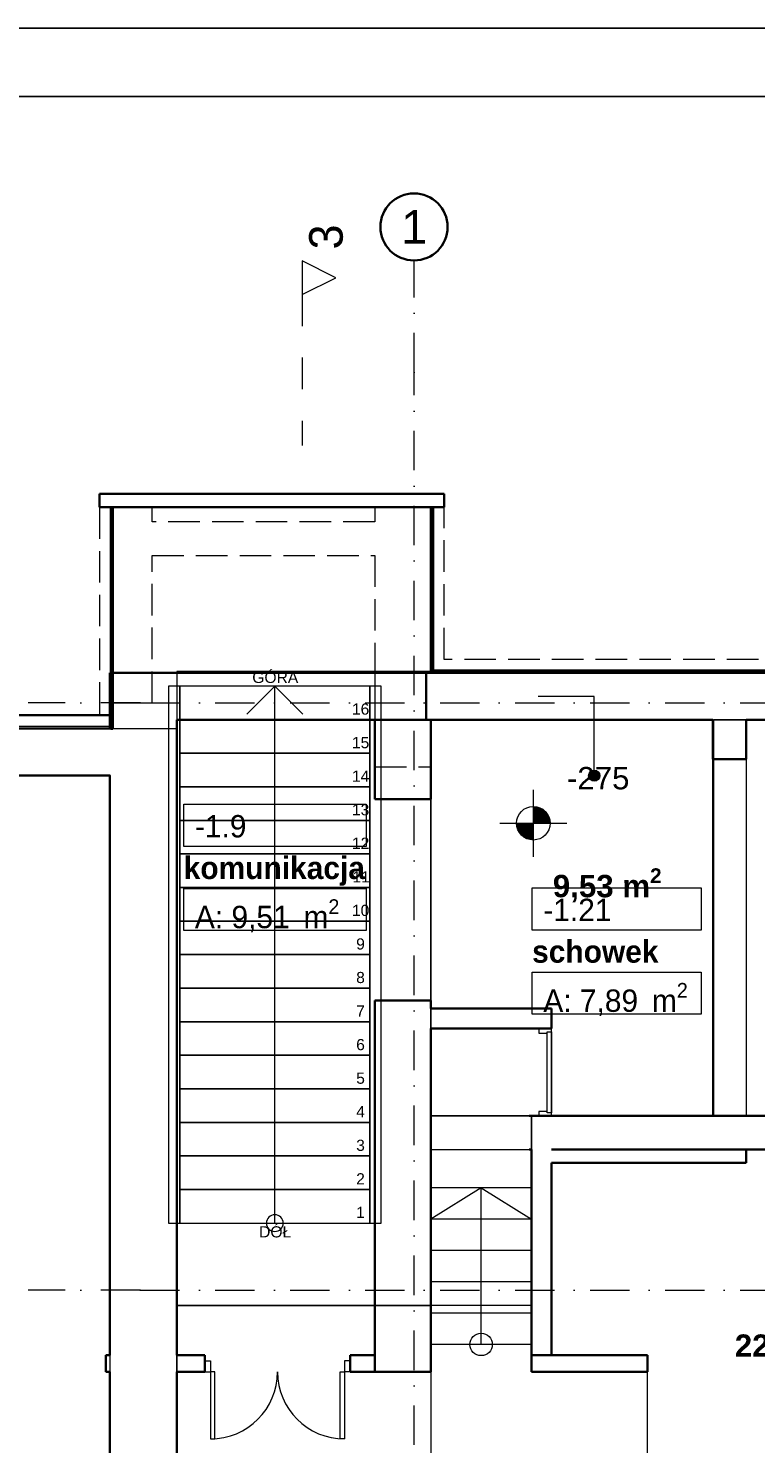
# Model space of a CAD drawing. Header units: millimetres. Extents: x -34676 to 172266, y 39940 to 476087.
# Tile 5 of 256: x -25842 to -19339, y 244918 to 257572. Entities that reach past the tile are written whole.
import ezdxf

# ---------------------------------------------------------------- set-up
doc = ezdxf.new("R2010")
doc.units = ezdxf.units.MM
doc.header["$MEASUREMENT"] = 0
for name, pattern in [('Krawędzie ukryte', [3.912222, 2.822222, -1.09]), ('Kropki i Kreski', [6.702778, 3.527778, -1.763889, 0, -1.411111]), ('Przerywana', [5.644444, 2.822222, -2.822222])]:
    doc.linetypes.add(name, pattern=pattern)
for name, color, linetype in [('#podkład', 252, 'Continuous'), ('- A - ocieplenie', 7, 'Continuous'), ('- strefy pomieszczeń', 7, 'Continuous'), ('_TABELA', 7, 'Continuous'), ('Drzwi Archicad', 7, 'Continuous'), ('Konstrukcja - Belki', 7, 'Continuous'), ('Konstrukcja - Schody', 7, 'Continuous'), ('Konstrukcja - Siatka mod', 7, 'Continuous'), ('Konstrukcja - Stropy', 7, 'Continuous'), ('Konstrukcja - Ściany działowe', 7, 'Continuous'), ('Konstrukcja - Ściany nośne wew..P', 7, 'Continuous'), ('Konstrukcja - Ściany zewnętrzne', 7, 'Continuous'), ('Wykończenie - Podłogi', 7, 'Continuous'), ('Wymiarowanie - Poziomy', 7, 'Continuous'), ('z JAN', 7, 'Continuous'), ('Znaczniki - Przekroje', 7, 'Continuous')]:
    doc.layers.add(name, color=color, linetype=linetype)
doc.styles.add('STYL_AUTOMATYCZNY_1', font='arial.ttf')
doc.styles.add('STYL_AUTOMATYCZNY_2', font='arial.ttf')
doc.styles.add('STYL_AUTOMATYCZNY_4', font='arial.ttf')
doc.styles.add('STYL_AUTOMATYCZNY_6', font='txt')
doc.styles.add('STYL_AUTOMATYCZNY_9', font='txt')

# ---------------------------------------------------------------- blocks, each defined once
blk = doc.blocks.new('SDFGHB')
at = {"linetype": 'Continuous', "lineweight": 13}
blk.add_hatch(color=252, dxfattribs=at).paths.add_polyline_path([(24189, 470890), (24193, 470871), (24204, 470854), (24220, 470844), (24239, 470840), (24258, 470844), (24274, 470854), (24285, 470871), (24289, 470890), (24285, 470909), (24274, 470925), (24258, 470936), (24239, 470940), (24220, 470936), (24204, 470925), (24193, 470909)])
at = {"layer": 'Wymiarowanie - Poziomy', "linetype": 'Continuous', "lineweight": 13}
for points in [[(23695, 470465), (23845, 470465), (23834, 470522), (23801, 470571), (23753, 470603), (23695, 470615)], [(23695, 470465), (23545, 470465), (23557, 470407), (23589, 470359), (23638, 470326), (23695, 470315)]]:
    blk.add_hatch(color=252, dxfattribs=at).paths.add_polyline_path(points)
at = {"layer": '- A - ocieplenie', "color": 252, "linetype": 'Continuous', "lineweight": 35, "ltscale": 100}
for p, q in [((19817, 473290), (19937, 473290)), ((19817, 473290), (19937, 473290)), ((22898, 473290), (22778, 473290)), ((22898, 473290), (22778, 473290)), ((19817, 471430), (19937, 471430)), ((19817, 471430), (19937, 471430)), ((19917, 471330), (19917, 471310)), ((19917, 471330), (19917, 471310))]:
    blk.add_line(p, q, dxfattribs=at)
at = {"layer": '- A - ocieplenie', "color": 252, "linetype": 'Continuous', "lineweight": 35, "ltscale": 100, "flags": 128}
for points in [[(19817, 473410), (19817, 473290)], [(22898, 473410), (19817, 473410)], [(22898, 473410), (22898, 473290)], [(19917, 473290), (19917, 471330)], [(19937, 473290), (22778, 473290)], [(19937, 471310), (19937, 473290)], [(22778, 473290), (22778, 471810)], [(22798, 471830), (22798, 473290)], [(22778, 471810), (26490, 471810)], [(26490, 471830), (22798, 471830)], [(19817, 471430), (13158, 471431)], [(19937, 471310), (19937, 471430)], [(13278, 471311), (19937, 471310)], [(19937, 471310), (19917, 471310)]]:
    blk.add_lwpolyline(points, dxfattribs=at)
at = {"layer": '- A - ocieplenie', "color": 252, "linetype": 'Krawędzie ukryte', "lineweight": 20, "ltscale": 100, "flags": 128}
for points in [[(19817, 473290), (19817, 471430)], [(19937, 471430), (19937, 473290)], [(22778, 473290), (22778, 471930)], [(22898, 471930), (22898, 473290)], [(22778, 471810), (22778, 471930)], [(26490, 471930), (22898, 471930)], [(22778, 471810), (26490, 471810)]]:
    blk.add_lwpolyline(points, dxfattribs=at)
at = {"layer": '- A - ocieplenie', "color": 252, "linetype": 'Continuous', "lineweight": 20, "ltscale": 100, "flags": 128}
for points in [[(19917, 471330), (13278, 471331)], [(13278, 471311), (19917, 471310)]]:
    blk.add_lwpolyline(points, dxfattribs=at)
at = {"layer": '- strefy pomieszczeń', "color": 252, "linetype": 'Continuous', "lineweight": 13, "ltscale": 100}
for p, q in [((20569, 470635), (22200, 470635)), ((20569, 470258), (20569, 470635)), ((22200, 470635), (22200, 470258)), ((22200, 470258), (20569, 470258)), ((20569, 469882), (22200, 469882)), ((20569, 469505), (20569, 469882)), ((22200, 469882), (22200, 469505)), ((23684, 469887), (25196, 469887)), ((23684, 469510), (23684, 469887)), ((25196, 469887), (25196, 469510)), ((22200, 469505), (20569, 469505)), ((25196, 469510), (23684, 469510)), ((23684, 469134), (25196, 469134)), ((23684, 468757), (23684, 469134)), ((25196, 469134), (25196, 468757)), ((25196, 468757), (23684, 468757))]:
    blk.add_line(p, q, dxfattribs=at)
at = {"color": 252, "linetype": 'Continuous', "lineweight": 18, "ltscale": 100}
for p, q in [((20534, 471690), (20434, 471690)), ((20434, 471690), (20434, 466890)), ((20534, 466890), (20534, 471690)), ((22234, 471690), (20534, 471690)), ((20534, 471690), (20534, 471390)), ((21134, 471440), (21384, 471690)), ((21384, 471390), (21384, 471690)), ((21384, 471690), (21634, 471440)), ((22334, 471690), (22234, 471690)), ((22234, 471690), (22234, 466890)), ((22234, 471390), (22234, 471690)), ((22334, 466890), (22334, 471690)), ((22234, 471390), (20534, 471390)), ((20534, 471390), (20534, 471090)), ((20534, 471390), (22234, 471390)), ((21384, 467190), (21384, 471390)), ((22234, 471090), (22234, 471390)), ((22234, 471090), (20534, 471090)), ((20534, 471090), (20534, 470790)), ((20534, 471090), (22234, 471090)), ((22234, 470790), (22234, 471090)), ((22234, 470790), (20534, 470790)), ((20534, 470790), (20534, 470490)), ((20534, 470790), (22234, 470790)), ((22234, 470490), (22234, 470790)), ((22234, 470490), (20534, 470490)), ((20534, 470490), (20534, 470190)), ((20534, 470490), (22234, 470490)), ((22234, 470190), (22234, 470490)), ((22234, 470190), (20534, 470190)), ((20534, 470190), (20534, 469890)), ((20534, 470190), (22234, 470190)), ((22234, 469890), (22234, 470190)), ((22234, 469890), (20534, 469890)), ((20534, 469890), (20534, 469590)), ((20534, 469890), (22234, 469890)), ((22234, 469590), (22234, 469890)), ((22234, 469590), (20534, 469590)), ((20534, 469590), (20534, 469290)), ((20534, 469590), (22234, 469590)), ((22234, 469290), (22234, 469590)), ((22234, 469290), (20534, 469290)), ((20534, 469290), (20534, 468990)), ((20534, 469290), (22234, 469290)), ((22234, 468990), (22234, 469290)), ((22234, 468990), (20534, 468990)), ((20534, 468990), (20534, 468690)), ((20534, 468990), (22234, 468990)), ((22234, 468690), (22234, 468990)), ((22234, 468690), (20534, 468690)), ((20534, 468690), (20534, 468390)), ((20534, 468690), (22234, 468690)), ((22234, 468390), (22234, 468690)), ((22234, 468390), (20534, 468390)), ((20534, 468390), (20534, 468090)), ((20534, 468390), (22234, 468390)), ((22234, 468090), (22234, 468390)), ((22234, 468090), (20534, 468090)), ((20534, 468090), (20534, 467790)), ((20534, 468090), (22234, 468090)), ((22234, 467790), (22234, 468090)), ((22234, 467790), (20534, 467790)), ((20534, 467790), (20534, 467490)), ((20534, 467790), (22234, 467790)), ((22234, 467490), (22234, 467790)), ((22234, 467490), (20534, 467490)), ((20534, 467490), (20534, 467190)), ((20534, 467490), (22234, 467490)), ((22234, 467190), (22234, 467490)), ((22234, 467190), (20534, 467190)), ((20534, 467190), (20534, 466890)), ((20534, 467190), (22234, 467190)), ((21384, 466890), (21384, 467190)), ((22234, 466890), (22234, 467190)), ((20434, 466890), (20534, 466890)), ((20534, 466890), (22234, 466890)), ((22234, 466890), (22334, 466890))]:
    blk.add_line(p, q, dxfattribs=at)
at = {"color": 252, "linetype": 'Continuous', "lineweight": 13, "ltscale": 100}
for p, q in [((24239, 471597), (23739, 471597)), ((24239, 470940), (24239, 471597))]:
    blk.add_line(p, q, dxfattribs=at)
blk.add_circle((24239, 470890), 50, dxfattribs=at)
at = {"color": 252, "linetype": 'Continuous', "lineweight": 18, "ltscale": 100}
for start, end in [(0, 180), (180, 0)]:
    blk.add_arc((21384, 466890), 75, start, end, dxfattribs=at)
at = {"layer": 'Drzwi Archicad', "color": 252, "linetype": 'Continuous', "lineweight": 35, "ltscale": 100}
for p, q in [((22278, 470679), (22778, 470679)), ((22278, 468879), (22778, 468879)), ((23743, 468629), (23678, 468629)), ((23858, 468629), (23743, 468629)), ((23858, 468629), (23743, 468629)), ((23743, 467849), (23678, 467849)), ((23858, 467849), (23743, 467849)), ((23858, 467849), (23743, 467849)), ((22778, 465560), (22218, 465560))]:
    blk.add_line(p, q, dxfattribs=at)
at = {"layer": 'Drzwi Archicad', "color": 252, "linetype": 'Continuous', "lineweight": 13, "ltscale": 100}
for p, q in [((23858, 468629), (23743, 468629)), ((23743, 468629), (23743, 468589)), ((23743, 468589), (23818, 468589)), ((23818, 468589), (23818, 468601)), ((23818, 468601), (23858, 468601)), ((23818, 467877), (23818, 468601)), ((23818, 468601), (23858, 468601)), ((23858, 468601), (23858, 468629)), ((23858, 467877), (23858, 468601)), ((23858, 468601), (23858, 467877)), ((23818, 467889), (23743, 467889)), ((23743, 467889), (23743, 467849)), ((23743, 467849), (23858, 467849)), ((23818, 467877), (23818, 467889)), ((23858, 467877), (23818, 467877)), ((23858, 467877), (23818, 467877)), ((23858, 467849), (23858, 467877)), ((20758, 465660), (20808, 465660)), ((20758, 465560), (20808, 465560)), ((20808, 465660), (20808, 465560)), ((20808, 465560), (20808, 464960)), ((20848, 465560), (20808, 465560)), ((20848, 464960), (20848, 465560)), ((21968, 464960), (21968, 465560)), ((21968, 465560), (22008, 465560)), ((22058, 465660), (22008, 465660)), ((22008, 465660), (22008, 465560)), ((22058, 465560), (22008, 465560)), ((22008, 465560), (22008, 464960)), ((20808, 464960), (20848, 464960)), ((22008, 464960), (21968, 464960))]:
    blk.add_line(p, q, dxfattribs=at)
for centre, start, end in [((20808, 465560), 270, 0), ((22008, 465560), 180, 270)]:
    blk.add_arc(centre, 600, start, end, dxfattribs=at)
at = {"layer": 'Konstrukcja - Belki', "color": 252, "linetype": 'Continuous', "lineweight": 13, "ltscale": 100}
for p, q in [((25298, 471038), (25298, 467849)), ((25298, 471038), (25598, 471038)), ((25598, 471038), (25298, 471038)), ((25598, 471038), (25598, 467849)), ((25598, 471038), (25598, 467849)), ((25298, 467849), (25598, 467849)), ((25598, 467849), (25298, 467849))]:
    blk.add_line(p, q, dxfattribs=at)
at = {"layer": 'Konstrukcja - Schody', "color": 252, "linetype": 'Continuous', "lineweight": 13, "ltscale": 100}
for p, q in [((22778, 465805), (22778, 467205)), ((23678, 467205), (22778, 467205)), ((23678, 467205), (22778, 467205)), ((23228, 467205), (22778, 466925)), ((23228, 465805), (23228, 467205)), ((23228, 467205), (23678, 466925)), ((23678, 465805), (23678, 467205)), ((23678, 466925), (22778, 466925)), ((23678, 466645), (22778, 466645)), ((23678, 466365), (22778, 466365)), ((23678, 466085), (22778, 466085)), ((23678, 465805), (22778, 465805)), ((23678, 465805), (22778, 465805))]:
    blk.add_line(p, q, dxfattribs=at)
blk.add_circle((23228, 465805), 100, dxfattribs=at)
at = {"layer": 'Konstrukcja - Siatka mod', "color": 252, "linetype": 'Kropki i Kreski', "lineweight": 13, "ltscale": 100}
for p, q in [((22628, 474496), (22628, 475496)), ((22628, 457532), (22628, 474496)), ((20180, 471540), (19180, 471540)), ((20180, 471540), (49625, 471540)), ((20180, 466290), (19180, 466290)), ((20180, 466290), (49625, 466290))]:
    blk.add_line(p, q, dxfattribs=at)
at = {"layer": 'Konstrukcja - Siatka mod', "color": 252, "linetype": 'Continuous', "lineweight": 35, "ltscale": 100}
blk.add_circle((22628, 475796), 300, dxfattribs=at)
at = {"layer": 'Konstrukcja - Siatka mod', "color": 252, "linetype": 'Kropki i Kreski', "lineweight": 13, "ltscale": 100}
for p in [(22628, 474496), (22628, 474496), (20180, 471540), (20180, 471540), (20180, 466290), (20180, 466290)]:
    blk.add_point(p, dxfattribs=at)
at = {"layer": 'Konstrukcja - Stropy', "color": 252, "linetype": 'Continuous', "lineweight": 13, "ltscale": 100, "flags": 128}
for points in [[(40678, 471821), (20508, 471821), (20508, 466152), (22778, 466152), (22778, 463959), (31598, 463959), (31598, 466140), (40678, 466140)], [(22778, 458510), (34593, 458510), (34593, 463961), (37298, 463961), (37298, 458510), (49718, 458510), (49718, 471789), (40378, 471789), (40378, 466429), (30298, 466429), (30298, 467849), (22778, 467849)], [(25298, 471390), (22778, 471390), (22778, 467849), (25298, 467849)], [(20508, 471310), (13278, 471310), (13278, 458486), (20086, 458493), (20086, 458492), (21937, 458486), (21937, 463025), (20508, 463015)], [(20508, 471310), (13278, 471310), (13278, 458486), (20086, 458493), (20086, 458492), (21937, 458486), (21937, 463025), (20508, 463015)], [(20508, 463018), (21948, 463018), (21948, 463954), (24714, 463954), (24714, 465710), (23678, 465710), (23678, 466152), (20508, 466152)], [(20508, 463018), (21948, 463018), (21948, 463954), (24714, 463954), (24714, 465710), (23678, 465710), (23678, 466152), (20508, 466152)]]:
    blk.add_lwpolyline(points, close=True, dxfattribs=at)
at = {"layer": 'Konstrukcja - Ściany działowe', "color": 252, "linetype": 'Continuous', "lineweight": 35, "ltscale": 100}
for p, q in [((23743, 468629), (23678, 468629)), ((23858, 468629), (23743, 468629)), ((23743, 467849), (23678, 467849)), ((23858, 467849), (23743, 467849)), ((20758, 465560), (20758, 465710)), ((22058, 465560), (22058, 465710))]:
    blk.add_line(p, q, dxfattribs=at)
at = {"layer": 'Konstrukcja - Ściany działowe', "color": 252, "linetype": 'Continuous', "lineweight": 35, "ltscale": 100, "flags": 128}
for points in [[(23678, 468809), (22778, 468809)], [(23858, 468809), (23678, 468809)], [(23858, 468629), (23858, 468809)], [(22778, 468629), (23678, 468629)], [(23678, 467549), (23678, 465710)], [(23858, 465710), (23858, 467429)], [(19908, 465710), (19874, 465710)], [(19874, 465710), (19874, 465560)], [(20758, 465710), (20508, 465710)], [(22278, 465710), (22058, 465710)], [(22278, 465560), (22278, 465710)], [(23678, 465710), (23858, 465710)], [(24714, 465710), (23678, 465710)], [(23678, 465710), (23678, 465560)], [(24714, 465560), (24714, 465710)], [(19874, 465560), (19908, 465560)], [(20508, 465560), (20758, 465560)], [(22058, 465560), (22278, 465560)], [(23678, 465560), (24714, 465560)]]:
    blk.add_lwpolyline(points, dxfattribs=at)
at = {"layer": 'Konstrukcja - Ściany nośne wew..P', "color": 252, "linetype": 'Continuous', "lineweight": 35, "ltscale": 100}
for p, q in [((22278, 470679), (22778, 470679)), ((22278, 468879), (22778, 468879)), ((22278, 466452), (22278, 466152)), ((22778, 466152), (22778, 466452)), ((22778, 465560), (22218, 465560))]:
    blk.add_line(p, q, dxfattribs=at)
at = {"layer": 'Konstrukcja - Ściany nośne wew..P', "color": 252, "linetype": 'Continuous', "lineweight": 35, "ltscale": 100, "flags": 128}
for points in [[(19908, 471810), (19908, 471311)], [(20508, 466158), (20508, 471390)], [(22278, 471390), (22278, 470679)], [(22778, 470679), (22778, 471390)], [(25298, 471390), (25298, 471038)], [(25598, 471038), (25598, 471390)], [(25298, 471038), (25598, 471038)], [(19908, 470891), (19908, 466158)], [(22278, 468879), (22278, 465560)], [(22778, 468809), (22778, 468879)], [(22778, 465560), (22778, 468629)], [(23678, 467849), (23657, 467849)], [(25598, 467849), (23858, 467849)], [(30301, 467849), (25598, 467849)], [(23657, 467549), (23678, 467549)], [(23858, 467549), (25598, 467549)], [(25598, 467549), (23858, 467549)], [(25598, 467549), (27744, 467549)], [(25598, 467429), (25598, 467549)], [(23858, 467429), (25598, 467429)], [(19908, 466158), (19908, 465710)], [(20508, 465710), (20508, 466158)], [(19908, 465560), (19908, 465338)], [(20508, 465338), (20508, 465560)], [(19908, 465338), (19908, 461425)], [(20508, 461425), (20508, 465338)]]:
    blk.add_lwpolyline(points, dxfattribs=at)
at = {"layer": 'Konstrukcja - Ściany nośne wew..P', "color": 252, "linetype": 'Continuous', "lineweight": 20, "ltscale": 100, "flags": 128}
for points in [[(23678, 467849), (22778, 467849)], [(22778, 467849), (22778, 467549)], [(23678, 467549), (23678, 467849)], [(22778, 467549), (23678, 467549)]]:
    blk.add_lwpolyline(points, dxfattribs=at)
at = {"layer": 'Konstrukcja - Ściany zewnętrzne', "color": 252, "linetype": 'Continuous', "lineweight": 35, "ltscale": 100}
for p, q in [((22778, 471810), (22278, 471810)), ((22778, 471810), (22278, 471810)), ((22278, 471390), (22778, 471390)), ((22278, 471390), (22778, 471390))]:
    blk.add_line(p, q, dxfattribs=at)
at = {"layer": 'Konstrukcja - Ściany zewnętrzne', "color": 252, "linetype": 'Krawędzie ukryte', "lineweight": 20, "ltscale": 100}
blk.add_line((22278, 471810), (22278, 471390), dxfattribs=at)
at = {"layer": 'Konstrukcja - Ściany zewnętrzne', "color": 252, "linetype": 'Krawędzie ukryte', "lineweight": 20, "ltscale": 100, "flags": 128}
for points in [[(19937, 473290), (19937, 473160)], [(20287, 473290), (19937, 473290)], [(20287, 473160), (20287, 473290)], [(22778, 473290), (22278, 473290)], [(22278, 473290), (22278, 473160)], [(22778, 471810), (22778, 473290)], [(22278, 473160), (20287, 473160)], [(19937, 472860), (19937, 471540)], [(20287, 472860), (22278, 472860)], [(20287, 471540), (20287, 472860)], [(22278, 472860), (22278, 470970)], [(19937, 471540), (20287, 471540)], [(22778, 470970), (22778, 471390)], [(22278, 470970), (22778, 470970)]]:
    blk.add_lwpolyline(points, dxfattribs=at)
at = {"layer": 'Konstrukcja - Ściany zewnętrzne', "color": 252, "linetype": 'Continuous', "lineweight": 35, "ltscale": 100, "flags": 128}
for points in [[(19908, 471810), (20508, 471810)], [(22736, 471810), (20508, 471810)], [(22736, 471390), (22736, 471810)], [(26490, 471810), (22778, 471810)], [(20508, 471390), (22736, 471390)], [(22778, 471390), (25298, 471390)], [(25598, 471390), (26490, 471390)], [(19908, 471311), (13778, 471311)], [(13778, 470891), (19908, 470891)]]:
    blk.add_lwpolyline(points, dxfattribs=at)
at = {"layer": 'Wykończenie - Podłogi', "color": 252, "linetype": 'Continuous', "lineweight": 13, "ltscale": 100, "flags": 128}
blk.add_lwpolyline([(13773, 470896), (13773, 458902), (20462, 458909), (21973, 458904), (21973, 461513), (19913, 461518), (19913, 470896)], close=True, dxfattribs=at)
at = {"layer": 'Wymiarowanie - Poziomy', "color": 252, "linetype": 'Continuous', "lineweight": 13, "ltscale": 100}
for p, q in [((23695, 470165), (23695, 470765)), ((23395, 470465), (23995, 470465))]:
    blk.add_line(p, q, dxfattribs=at)
blk.add_circle((23695, 470465), 150, dxfattribs=at)
at = {"layer": 'z JAN', "color": 252, "linetype": 'Continuous', "lineweight": 13, "ltscale": 100, "flags": 128}
for points in [[(22778, 467205), (22778, 471390), (25304, 471390), (25304, 469933), (25304, 467849), (23678, 467849), (23678, 467205)], [(27762, 471390), (25304, 471390)]]:
    blk.add_lwpolyline(points, close=True, dxfattribs=at)
at = {"layer": 'Znaczniki - Przekroje', "color": 252, "linetype": 'Przerywana', "lineweight": 13, "ltscale": 100}
blk.add_line((21629, 475192), (21629, 473842), dxfattribs=at)
at = {"layer": 'Znaczniki - Przekroje', "color": 252, "linetype": 'Continuous', "lineweight": 13, "ltscale": 100, "flags": 128}
blk.add_lwpolyline([(21629, 475492), (21629, 475192), (21929, 475342)], close=True, dxfattribs=at)
at = {"layer": '- strefy pomieszczeń', "color": 252, "linetype": 'Continuous', "lineweight": 13, "char_height": 200, "attachment_point": 1}
for s, insert, style in [('\\A1;{\\pql;\\pt0,500;\\fGeneva CE|b0|i0|c0|p0;\\W1.000000;-1.9\\fGeneva CE|b0|i0|c0|p0;\\W1.000000;\\A1{\\H.66x;\\S^  ;}\\fGeneva CE|b0|i0|c0|p0;\\W1.000000;\\fGeneva CE|b0|i0|c0|p0;\\W1.000000;\\A1{\\H.66x;\\S^  ;}}', (20669, 470538), 'STYL_AUTOMATYCZNY_6'), ('\\A1;{\\pql;\\pt0,500;\\fGeneva CE|b1|i0|c0|p0;\\W1.000000;komunikacja\\fGeneva CE|b1|i0|c0|p0;\\W1.000000;\\A1{\\H.66x;\\S^  ;}\\fGeneva CE|b1|i0|c0|p0;\\W1.000000;\\fGeneva CE|b1|i0|c0|p0;\\W1.000000;\\A1{\\H.66x;\\S^  ;}}', (20569, 470166), 'STYL_AUTOMATYCZNY_9'), ('\\A1;{\\pql;\\pt0,500;\\fGeneva CE|b0|i0|c0|p0;\\W1.000000;-1.21\\fGeneva CE|b0|i0|c0|p0;\\W1.000000;\\A1{\\H.66x;\\S^  ;}\\fGeneva CE|b0|i0|c0|p0;\\W1.000000;\\fGeneva CE|b0|i0|c0|p0;\\W1.000000;\\A1{\\H.66x;\\S^  ;}}', (23784, 469790), 'STYL_AUTOMATYCZNY_6'), ('\\A1;{\\pql;\\pt0,500;\\fGeneva CE|b0|i0|c0|p0;\\W1.000000;A: 9,51\\fGeneva CE|b0|i0|c0|p0;\\W1.000000;\\A1{\\H.66x;\\S^  ;}\\fGeneva CE|b0|i0|c0|p0;\\W1.000000; m\\fGeneva CE|b0|i0|c0|p0;\\W1.000000;\\A1{\\H.66x;\\S2^  ;}}', (20669, 469785), 'STYL_AUTOMATYCZNY_6'), ('\\A1;{\\pql;\\pt0,500;\\fGeneva CE|b1|i0|c0|p0;\\W1.000000;schowek\\fGeneva CE|b1|i0|c0|p0;\\W1.000000;\\A1{\\H.66x;\\S^  ;}\\fGeneva CE|b1|i0|c0|p0;\\W1.000000;\\fGeneva CE|b1|i0|c0|p0;\\W1.000000;\\A1{\\H.66x;\\S^  ;}}', (23684, 469418), 'STYL_AUTOMATYCZNY_9'), ('\\A1;{\\pql;\\pt0,500;\\fGeneva CE|b0|i0|c0|p0;\\W1.000000;A: 7,89\\fGeneva CE|b0|i0|c0|p0;\\W1.000000;\\A1{\\H.66x;\\S^  ;}\\fGeneva CE|b0|i0|c0|p0;\\W1.000000; m\\fGeneva CE|b0|i0|c0|p0;\\W1.000000;\\A1{\\H.66x;\\S2^  ;}}', (23784, 469037), 'STYL_AUTOMATYCZNY_6')]:
    blk.add_mtext(s, dxfattribs=dict(at, insert=insert, style=style))
at = {"color": 252, "linetype": 'Continuous', "lineweight": 15, "char_height": 100, "attachment_point": 4, "style": 'STYL_AUTOMATYCZNY_1'}
for s, insert in [('\\A1;{\\pql;\\fArial|b0|i0|c238|p0;\\W1.000000;GÓRA}', (21182, 471768)), ('\\A1;{\\pql;\\fArial|b0|i0|c238|p0;\\W1.000000;16}', (22073, 471485)), ('\\A1;{\\pql;\\fArial|b0|i0|c238|p0;\\W1.000000;15}', (22073, 471185)), ('\\A1;{\\pql;\\fArial|b0|i0|c238|p0;\\W1.000000;14}', (22073, 470886)), ('\\A1;{\\pql;\\fArial|b0|i0|c238|p0;\\W1.000000;13}', (22073, 470585)), ('\\A1;{\\pql;\\fArial|b0|i0|c238|p0;\\W1.000000;12}', (22073, 470286)), ('\\A1;{\\pql;\\fArial|b0|i0|c238|p0;\\W1.000000;11}', (22078, 469986)), ('\\A1;{\\pql;\\fArial|b0|i0|c238|p0;\\W1.000000;10}', (22073, 469685)), ('\\A1;{\\pql;\\fArial|b0|i0|c238|p0;\\W1.000000;9}', (22111, 469385)), ('\\A1;{\\pql;\\fArial|b0|i0|c238|p0;\\W1.000000;8}', (22111, 469085)), ('\\A1;{\\pql;\\fArial|b0|i0|c238|p0;\\W1.000000;7}', (22111, 468786)), ('\\A1;{\\pql;\\fArial|b0|i0|c238|p0;\\W1.000000;6}', (22111, 468485)), ('\\A1;{\\pql;\\fArial|b0|i0|c238|p0;\\W1.000000;5}', (22111, 468185)), ('\\A1;{\\pql;\\fArial|b0|i0|c238|p0;\\W1.000000;4}', (22111, 467886)), ('\\A1;{\\pql;\\fArial|b0|i0|c238|p0;\\W1.000000;3}', (22111, 467585)), ('\\A1;{\\pql;\\fArial|b0|i0|c238|p0;\\W1.000000;2}', (22111, 467286)), ('\\A1;{\\pql;\\fArial|b0|i0|c238|p0;\\W1.000000;1}', (22111, 466986)), ('\\A1;{\\pql;\\fArial|b0|i0|c238|p0;\\W1.000000;DÓŁ}', (21243, 466811))]:
    blk.add_mtext(s, dxfattribs=dict(at, insert=insert))
at = {"layer": 'Konstrukcja - Siatka mod', "color": 252, "linetype": 'Continuous', "lineweight": 13, "insert": (22513, 475946), "char_height": 300, "attachment_point": 1, "style": 'STYL_AUTOMATYCZNY_1'}
blk.add_mtext('\\A1;{\\pql;\\pt0;\\fArial|b0|i0|c238|p0;\\W1.000000;1}', dxfattribs=at)
at = {"layer": 'Wymiarowanie - Poziomy', "color": 252, "linetype": 'Continuous', "lineweight": 13, "insert": (23995, 470765), "char_height": 200, "width": 548.97, "attachment_point": 7, "style": 'STYL_AUTOMATYCZNY_4'}
blk.add_mtext('\\A1;{\\pql;\\fArial|b0|i0|c238|p0;\\W1.000000;-275}', dxfattribs=at)
at = {"layer": 'z JAN', "color": 252, "linetype": 'Continuous', "lineweight": 15, "char_height": 200, "attachment_point": 7, "style": 'STYL_AUTOMATYCZNY_2'}
for s, insert in [('\\A1;{\\pql;\\fArial|b1|i0|c238|p0;\\W1.000000;9,53 m\\fArial|b1|i0|c238|p0;\\W1.000000;\\A1{\\H.66x;\\S2^  ;}}', (23869, 469745)), ('\\A1;{\\pql;\\fArial|b1|i0|c238|p0;\\W1.000000;22,55 m\\fArial|b1|i0|c238|p0;\\W1.000000;\\A1{\\H.66x;\\S2^  ;}}', (25496, 465636))]:
    blk.add_mtext(s, dxfattribs=dict(at, insert=insert))
at = {"layer": 'Znaczniki - Przekroje', "color": 252, "linetype": 'Continuous', "lineweight": 13, "insert": (21995, 475818), "char_height": 300, "attachment_point": 9, "rotation": 90, "style": 'STYL_AUTOMATYCZNY_6'}
blk.add_mtext('\\A1;{\\pqr;\\pt0;\\fGeneva CE|b0|i0|c0|p0;\\W1.000000;3}', dxfattribs=at)

msp = doc.modelspace()

# ---------------------------------------------------------------- linework, layer by layer
at = {"layer": '_TABELA', "color": 7}
msp.add_lwpolyline([(-34676, 257572), (7324, 257572), (-34676, 257572), (-34676, 227872), (7324, 227872), (7324, 257572)], dxfattribs=at)
msp.add_lwpolyline([(6724, 256962), (-32176, 256962), (-32176, 228482), (6724, 228482)], close=True, dxfattribs=at)

# ---------------------------------------------------------------- block references
at = {"layer": '#podkład'}
msp.add_blockref('SDFGHB', (-45022, -220000), dxfattribs=at)

doc.saveas('drawing.dxf')
